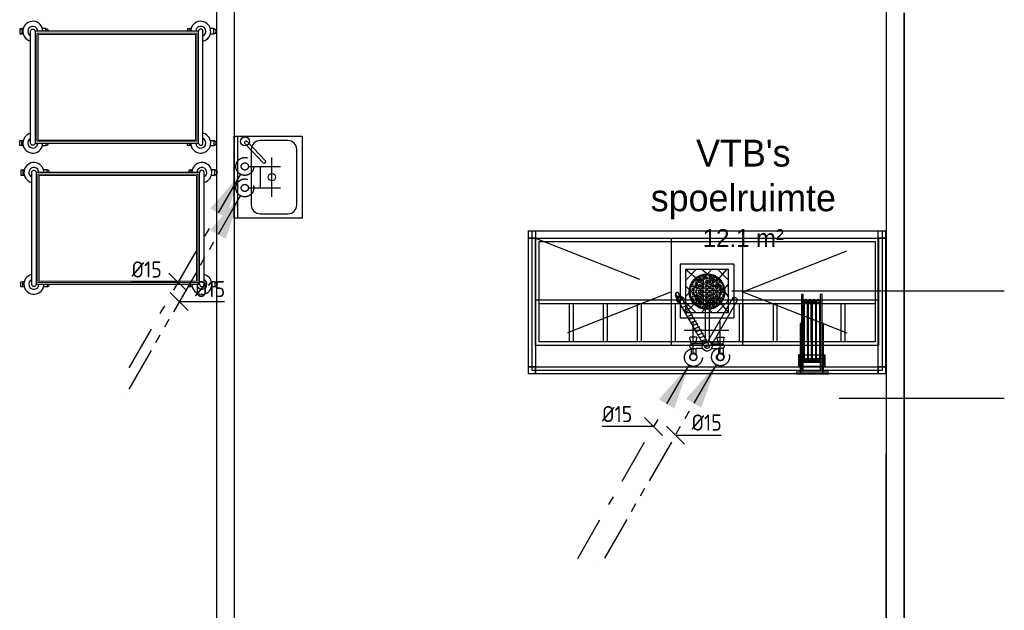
# Model space of a CAD drawing. Header units: millimetres. Extents: x -110 to 230337154, y -20 to 1103899040.
# Tile 33 of 58: x 115163676 to 115169188, y 551949980 to 551953283. Entities that reach past the tile are written whole.
import ezdxf

# ---------------------------------------------------------------- set-up
doc = ezdxf.new("R2010")
doc.units = ezdxf.units.MM
doc.header["$LTSCALE"] = 50
for name, pattern in [('2322109', [10, 5, -2, 1, -2]), ('2322109_a', [10, 5, -2, 1, -2]), ('2322110', [10, 5, -1, 1, -1, 1, -1]), ('2322110_a', [10, 5, -1, 1, -1, 1, -1]), ('CENTER', [50.800000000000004, 31.75, -6.35, 6.35, -6.35]), ('DASHED', [19.049999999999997, 12.7, -6.35]), ('DASHED2', [9.375, 6.25, -3.125])]:
    doc.linetypes.add(name, pattern=pattern)
doc.layers.get('0').update_dxf_attribs({"lineweight": 5})
for name, color, linetype in [('2D APPARATUUR', 7, 'Continuous'), ('2D APPARATUUR BOVENBOUW KOUD', 3, 'Continuous'), ('2D APPARATUUR ONDERBOUW', 40, 'DASHED'), ('ONDERLEGGER 2023-03-16 VLOERGOTEN', 124, 'Continuous'), ('ONDERLEGGER 2023-04-11 BOUWKUNDIG', 7, 'Continuous'), ('ONDERLEGGER BOUWKUNDIG', 7, 'Continuous'), ('ONDERLEGGER Text', 7, 'Continuous'), ('WL531---', 5, '2322109'), ('WL532---', 1, '2322110'), ('WM531---', 1, 'Continuous'), ('WM532---', 1, 'Continuous')]:
    doc.layers.add(name, color=color, linetype=linetype)
doc.layers.add('VIEWPORT', color=5, linetype='Continuous', plot=False)
doc.styles.add('DVD_VBC_Arial', font='arial.ttf')
doc.styles.add('HTC', font='GOTHIC.TTF', dxfattribs={"height": 150})
doc.styles.add('STABICAD-018', font='ISOCP.SHX', dxfattribs={"height": 90})

# ---------------------------------------------------------------- blocks, each defined once
blk = doc.blocks.new('Vloergoot spoeltafel')
at = {"layer": 'ONDERLEGGER 2023-03-16 VLOERGOTEN'}
h = blk.add_hatch(dxfattribs=at)
h.set_pattern_fill('NET', color=256, scale=20, angle=45, style=0)
h.set_pattern_definition([(45, (811.4955901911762, 49784.0739291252), (-44.90128060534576, 44.90128060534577), []), (135, (811.4955901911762, 49784.0739291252), (-44.90128060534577, -44.90128060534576), [])])
edge = h.paths.add_edge_path(flags=16)
edge.add_arc((12157.92815059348, 58099.9334396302), 76.02373345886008, 0, 360)
h.paths.add_polyline_path([(12033.54062487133, 58219.9334396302), (12274.41239850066, 58219.9334396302), (12274.41239850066, 57979.9334396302), (12033.54062487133, 57979.9334396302)])
for p, q in [((12003.54062487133, 57949.9334396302), (12003.54062487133, 58249.9334396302)), ((12003.54062487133, 58249.9334396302), (12304.41239850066, 58249.9334396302)), ((12033.54062487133, 57979.9334396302), (12033.54062487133, 58219.9334396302)), ((12033.54062487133, 58219.9334396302), (12274.41239850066, 58219.9334396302)), ((12274.41239850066, 58219.9334396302), (12274.41239850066, 57979.9334396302)), ((12304.41239850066, 58249.9334396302), (12304.41239850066, 57949.9334396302)), ((12003.54062487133, 57949.9334396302), (12304.41239850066, 57949.9334396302)), ((12274.41239850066, 57979.9334396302), (12033.54062487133, 57979.9334396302))]:
    blk.add_line(p, q, dxfattribs=at)
for centre, radius in [((12157.92815059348, 58099.9334396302), 76.02373345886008), ((12130.92815059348, 58153.9334396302), 9), ((12157.92815059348, 58153.9334396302), 9), ((12184.92815059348, 58153.9334396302), 9), ((12103.92815059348, 58126.9334396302), 9), ((12103.92815059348, 58099.9334396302), 9), ((12130.92815059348, 58126.9334396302), 9), ((12130.92815059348, 58099.9334396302), 9), ((12157.92815059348, 58126.9334396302), 9), ((12157.92815059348, 58099.9334396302), 9), ((12184.92815059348, 58126.9334396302), 9), ((12184.92815059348, 58099.9334396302), 9), ((12211.92815059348, 58126.9334396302), 9), ((12211.92815059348, 58099.9334396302), 9), ((12103.92815059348, 58072.9334396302), 9), ((12130.92815059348, 58072.9334396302), 9), ((12130.92815059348, 58045.9334396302), 9), ((12157.92815059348, 58072.9334396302), 9), ((12157.92815059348, 58045.9334396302), 9), ((12184.92815059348, 58072.9334396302), 9), ((12184.92815059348, 58045.9334396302), 9), ((12211.92815059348, 58072.9334396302), 9)]:
    blk.add_circle(centre, radius, dxfattribs=at)
blk = doc.blocks.new('*U151')
at = {"layer": '2D APPARATUUR', "linetype": 'Continuous', "ltscale": 100}
for p, q in [((-159.6816406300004, -251.17578125), (-11.95703125, 4.689453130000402)), ((-159.6816406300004, -251.17578125), (-11.95703125, 4.689453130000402)), ((17.03515625, -5.37890625), (-16.7998046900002, 6.37109375)), ((-135.25, -259.6611328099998), (12.4746093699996, -3.795898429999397)), ((-135.25, -259.6611328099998), (12.4746093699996, -3.795898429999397)), ((-12.5097656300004, -56.5498046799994), (-46.3447265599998, -44.7998046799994)), ((-2.662109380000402, -39.4931640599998), (-33.5292968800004, -28.7734375)), ((7.185546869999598, -22.4365234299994), (-26.6494140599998, -10.6875)), ((143.7207031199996, -270.3984375), (3.474609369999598, -27.4814453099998)), ((143.7207031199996, -270.3984375), (3.474609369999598, -27.4814453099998)), ((143.7216796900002, -270.3974609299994), (3.4765625, -27.48046875)), ((143.7216796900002, -270.3974609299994), (3.4765625, -27.48046875)), ((168.0253906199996, -256.3671875), (25.8125, -10.05078125)), ((168.0253906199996, -256.3671875), (25.8125, -10.05078125)), ((168.0263671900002, -256.3662109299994), (25.8134765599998, -10.0488281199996)), ((168.0263671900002, -256.3662109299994), (25.8134765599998, -10.0488281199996)), ((-42.0546875, -107.7236328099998), (-75.8896484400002, -95.9736328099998)), ((-32.2050781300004, -90.6650390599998), (-66.0400390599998, -78.9150390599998)), ((-22.3574218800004, -73.6083984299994), (-56.1923828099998, -61.8583984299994)), ((-81.44921875, -175.9589843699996), (-115.2841796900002, -164.2089843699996)), ((-71.5996093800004, -158.9003906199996), (-105.4345703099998, -147.1503906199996)), ((-61.75, -141.8369140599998), (-95.5849609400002, -130.0869140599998)), ((-51.8574218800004, -124.7949218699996), (-85.7792968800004, -113.015625)), ((-110.9921875, -227.1308593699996), (-144.8271484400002, -215.3808593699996)), ((-101.14453125, -210.0722656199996), (-134.9794921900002, -198.3222656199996)), ((-91.296875, -193.015625), (-125.1318359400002, -181.265625)), ((-179.1972656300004, -284.3798828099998), (-168.7050781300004, -266.20703125)), ((-179.1972656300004, -284.3798828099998), (-168.7050781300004, -266.20703125)), ((-130.6875, -261.2441406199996), (-164.5234375, -249.4941406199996)), ((-120.83984375, -244.1875), (-154.6748046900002, -232.4375)), ((-139.05078125, -266.2441406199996), (-135.2490234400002, -259.6591796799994)), ((-139.05078125, -266.2441406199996), (-135.2490234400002, -259.6591796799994)), ((-179.6582031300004, -295.1777343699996), (-168.4306640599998, -275.7314453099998)), ((-179.6582031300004, -295.1777343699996), (-168.4306640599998, -275.7314453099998)), ((-179.6582031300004, -295.1777343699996), (-165.8017578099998, -303.1777343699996)), ((-179.6582031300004, -295.1777343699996), (-165.8017578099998, -303.1777343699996)), ((-179.1972656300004, -284.3798828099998), (-174.8671875, -286.8798828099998)), ((-179.1972656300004, -284.3798828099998), (-174.8671875, -286.8798828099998)), ((-168.4306640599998, -275.7314453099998), (-154.57421875, -283.7314453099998)), ((-168.4306640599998, -275.7314453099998), (-154.57421875, -283.7314453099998)), ((-165.8017578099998, -303.1777343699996), (-154.57421875, -283.7314453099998)), ((-165.8017578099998, -303.1777343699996), (-154.57421875, -283.7314453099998)), ((-161.0107421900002, -294.8798828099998), (-156.6806640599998, -297.3798828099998)), ((-161.0107421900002, -294.8798828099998), (-156.6806640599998, -297.3798828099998)), ((-156.6806640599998, -297.3798828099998), (-146.1884765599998, -279.20703125)), ((-156.6806640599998, -297.3798828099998), (-146.1884765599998, -279.20703125))]:
    blk.add_line(p, q, dxfattribs=at)
at = {"layer": '2D APPARATUUR', "ltscale": 100}
for p, q in [((-89.20013999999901, 11.49499999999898), (-89.20013999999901, 44.54999999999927)), ((-89.20013999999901, 11.49499999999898), (-89.20013999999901, 44.54999999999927)), ((-63.79974799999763, 16.70000000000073), (-63.79974799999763, 44.54999999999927)), ((-63.79974799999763, 16.70000000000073), (-63.79974799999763, 44.54999999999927)), ((-24.61700999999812, 12.70100000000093), (-59.7998090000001, 12.70100000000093)), ((-24.61700999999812, 12.70100000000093), (-59.7998090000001, 12.70100000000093)), ((24.61700000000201, 12.70100000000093), (59.7998400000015, 12.70100000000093)), ((24.61700000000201, 12.70100000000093), (59.7998400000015, 12.70100000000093)), ((63.7997400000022, 16.70000000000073), (63.7997400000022, 44.54999999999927)), ((63.7997400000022, 16.70000000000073), (63.7997400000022, 44.54999999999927)), ((89.20014000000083, 11.49499999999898), (89.20014000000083, 44.54999999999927)), ((89.20014000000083, 11.49499999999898), (89.20014000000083, 44.54999999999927)), ((-89.20036999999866, -12.70000000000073), (-96.02455999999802, -47.61699999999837)), ((-89.20036999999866, -12.70000000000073), (-96.02455999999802, -47.61699999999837)), ((-58.93021099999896, -50), (-94.06158999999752, -50)), ((-58.93021099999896, -50), (-94.06158999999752, -50)), ((-24.61700999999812, -12.70000000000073), (-89.20013999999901, -12.70000000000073)), ((-24.61700999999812, -12.70000000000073), (-89.20013999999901, -12.70000000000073)), ((-63.79958799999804, -12.70000000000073), (-56.96732699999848, -47.61599999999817)), ((-63.79958799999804, -12.70000000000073), (-56.96732699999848, -47.61599999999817)), ((24.61700000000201, -12.70000000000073), (89.20014000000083, -12.70000000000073)), ((24.61700000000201, -12.70000000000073), (89.20014000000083, -12.70000000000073)), ((63.79964000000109, -12.70000000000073), (56.96734000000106, -47.61599999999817)), ((63.79964000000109, -12.70000000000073), (56.96734000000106, -47.61599999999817)), ((58.9302400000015, -50), (94.06154000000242, -50)), ((58.9302400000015, -50), (94.06154000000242, -50)), ((89.20014000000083, -12.70100000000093), (96.02433999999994, -47.61699999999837)), ((89.20014000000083, -12.70100000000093), (96.02433999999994, -47.61699999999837))]:
    blk.add_line(p, q, dxfattribs=at)
at = {"layer": '2D APPARATUUR', "linetype": 'CENTER', "ltscale": 100}
blk.add_line((-158.7099609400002, -254.8935546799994), (-141.3896484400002, -264.8935546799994), dxfattribs=at)
blk.add_line((-158.7099609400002, -254.8935546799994), (-141.3896484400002, -264.8935546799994), dxfattribs=at)
at = {"layer": '2D APPARATUUR', "ltscale": 100}
for centre in [(-76.49993999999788, 60), (-76.49993999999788, 60), (76.49994000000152, 60), (76.49994000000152, 60)]:
    blk.add_circle(centre, 20, dxfattribs=at)
for centre, radius, start, end in [((-83.79974999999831, 0), 12.70003, 115.1652000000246, 269.9998999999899), ((-83.79974999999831, 0), 12.70003, 115.1652000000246, 269.9998999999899), ((-59.7998090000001, 16.70000000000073), 4, 180.0001000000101, 269.9998999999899), ((-59.7998090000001, 16.70000000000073), 4, 180.0001000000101, 269.9998999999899), ((0, 0), 27.70006, 270.2889999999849, 212.7110585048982), ((0, 0), 27.70006, 270.2889999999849, 212.7110585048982), ((0, 0), 12.69991, 62.99979999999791, 158.5601758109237), ((0, 0), 12.69991, 62.99979999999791, 158.5601758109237), ((0, 0), 12.70004, 343.1382377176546, 62.99979999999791), ((0, 0), 12.70004, 343.1382377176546, 62.99979999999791), ((59.7998400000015, 16.70000000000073), 4, 269.9998999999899, 0), ((59.7998400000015, 16.70000000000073), 4, 269.9998999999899, 0), ((83.7997400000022, 0), 12.7002, 269.9998999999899, 64.83490000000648), ((83.7997400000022, 0), 12.7002, 269.9998999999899, 64.83490000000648), ((-94.06158999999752, -48), 1.999982, 168.9438000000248, 269.9998999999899), ((-94.06158999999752, -48), 1.999982, 168.9438000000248, 269.9998999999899), ((-58.93021099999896, -48), 2, 269.9998999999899, 11.07059999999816), ((-58.93021099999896, -48), 2, 269.9998999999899, 11.07059999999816), ((0, 0), 27.70006, 267.2920797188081, 270), ((0, 0), 27.70006, 267.2920797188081, 270), ((58.9302400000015, -48), 2, 168.9295999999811, 269.9998999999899), ((58.9302400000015, -48), 2, 168.9295999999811, 269.9998999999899), ((94.06154000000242, -48), 2, 269.9998999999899, 11.05629999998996), ((94.06154000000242, -48), 2, 269.9998999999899, 11.05629999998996)]:
    blk.add_arc(centre, radius, start, end, dxfattribs=at)
at = {"layer": '2D APPARATUUR', "linetype": 'Continuous', "ltscale": 100}
for centre, radius, start, end in [((0, 0), 12.70020008, 59.99998473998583, 158.559051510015), ((0, 0), 12.70020008, 59.99998473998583, 158.559051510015), ((0, 0), 12.70020962, 343.1402282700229, 59.99999999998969), ((0, 0), 12.70020962, 343.1402282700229, 59.99999999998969), ((0, 0), 12.70020008, 329.9999999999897, 331.822082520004), ((0, 0), 12.70020008, 329.9999999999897, 331.822082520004), ((-150.0488281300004, -259.8935546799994), 19.69412994, 100.1553344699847, 19.84390259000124), ((-150.0488281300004, -259.8935546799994), 19.69412994, 100.1553344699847, 19.84390259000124), ((-150.0488281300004, -259.8935546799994), 12.69982052, 137.2912292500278, 329.9999999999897), ((-150.0488281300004, -259.8935546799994), 12.69982052, 137.2912292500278, 329.9999999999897), ((152.6826171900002, -257.85546875), 15.41572952, 234.4592742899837, 5.540771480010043), ((152.6826171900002, -257.85546875), 15.41572952, 234.4592742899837, 5.540771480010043), ((152.68359375, -257.8535156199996), 15.41572952, 234.4592742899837, 5.540771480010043), ((152.68359375, -257.8535156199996), 15.41572952, 234.4592742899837, 5.540771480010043)]:
    blk.add_arc(centre, radius, start, end, dxfattribs=at)
blk = doc.blocks.new('A$Cc6e0fbac')
at = {"layer": '2D APPARATUUR', "linetype": 'Continuous', "true_color": 0x636466}
h = blk.add_hatch(dxfattribs=at)
h.set_pattern_fill('HEX', color=251, scale=2, angle=-90.00000000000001)
h.set_pattern_definition([(270, (-48397.89981003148, 73062.6355534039), (10.9985226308, -2.020395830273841e-15), [6.35, -12.7]), (29.99999999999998, (-48397.89981003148, 73062.6355534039), (-5.499261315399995, 9.525000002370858), [6.349999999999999, -12.7]), (329.9999999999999, (-48397.89981003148, 73056.2855534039), (5.499261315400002, 9.525000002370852), [6.349999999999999, -12.7])])
h.paths.add_polyline_path([(943.0653886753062, 1663.789287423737, -1), (753.0653886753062, 1663.789287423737, -1)])
at = {"layer": '2D APPARATUUR', "color": 251, "linetype": 'DASHED2', "ltscale": 2, "true_color": 0x636466}
for p, q in [((848.0653886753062, 1863.789287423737), (548.0653886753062, 2623.789287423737)), ((848.0653886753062, 1863.789287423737), (1148.065388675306, 2623.789287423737)), ((1148.065388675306, 1863.789287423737), (548.0653886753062, 1863.789287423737)), ((1148.065388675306, 1463.789287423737), (548.0653886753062, 1463.789287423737)), ((548.0653886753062, 703.7892874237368), (848.0653886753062, 1463.789287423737)), ((848.0653886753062, 1463.789287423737), (1148.065388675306, 703.7892874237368))]:
    blk.add_line(p, q, dxfattribs=at)
at = {"layer": '2D APPARATUUR', "linetype": 'Continuous'}
for points in [[(508.0653886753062, 663.7892874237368), (508.0653886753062, 2663.789287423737), (1308.065388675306, 2663.789287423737), (1308.065388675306, 663.7892874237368)], [(508.0653886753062, 683.7892874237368), (508.0653886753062, 2643.789287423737), (1288.065388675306, 2643.789287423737), (1288.065388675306, 683.7892874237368)], [(548.0653886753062, 703.7892874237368), (548.0653886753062, 2623.789287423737), (1148.065388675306, 2623.789287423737), (1148.065388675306, 703.7892874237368)], [(568.0653886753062, 723.7892874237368), (568.0653886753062, 2603.789287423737), (1128.065388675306, 2603.789287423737), (1128.065388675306, 723.7892874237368)]]:
    blk.add_lwpolyline(points, close=True, dxfattribs=at)
at = {"layer": '2D APPARATUUR'}
for points, elevation in [([(1202.278583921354, 2325.257797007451), (1202.278583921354, 2320.257797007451), (1263.901383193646, 2320.257797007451), (1263.901383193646, 2325.257797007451)], -4.95015176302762), ([(1202.278583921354, 2320.257797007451), (1202.278583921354, 2179.867109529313), (1221.690455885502, 2179.867109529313), (1221.690455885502, 2320.257797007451)], -4.95015176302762), ([(1243.313255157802, 2321.90647015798), (1243.313255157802, 2180.034680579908), (1263.901383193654, 2180.034680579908), (1263.901383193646, 2321.90647015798)], -4.95015176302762), ([(1298.042837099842, 2344.326373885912), (1298.042837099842, 2163.326373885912), (1308.042837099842, 2163.326373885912), (1308.042837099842, 2344.326373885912)], -8.660250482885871), ([(864.0091515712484, 2307.265333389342), (864.0091515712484, 2297.265333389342), (1284.009151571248, 2297.265333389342), (1284.009151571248, 2307.265333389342)], 1.350239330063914), ([(1025.61494203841, 2314.488093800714), (1025.61494203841, 2309.488093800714), (1298.042837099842, 2309.488093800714), (1298.042837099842, 2314.488093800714)], -8.037182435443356), ([(864.0091515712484, 2202.265333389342), (864.0091515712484, 2192.265333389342), (1284.009151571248, 2192.265333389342), (1284.009151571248, 2202.265333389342)], 1.350239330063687), ([(1025.61494203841, 2190.36573208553), (1025.61494203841, 2185.36573208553), (1298.042837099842, 2185.36573208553), (1298.042837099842, 2190.36573208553)], -7.560198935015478), ([(1201.690455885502, 2179.867109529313), (1201.690455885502, 2175.034680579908), (1262.978887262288, 2175.034680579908), (1262.978887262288, 2179.867109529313)], -4.950151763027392)]:
    blk.add_lwpolyline(points, close=True, dxfattribs=dict(at, elevation=elevation))
for points in [[(899.1872301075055, 2294.144386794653), (899.1872301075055, 2274.989172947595), (1232.701540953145, 2274.989172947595), (1232.701540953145, 2294.144386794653)], [(900.197761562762, 2271.769347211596), (900.197761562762, 2252.545052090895), (1233.252701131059, 2252.545052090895), (1233.252701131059, 2271.769347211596)], [(900.197761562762, 2248.70021599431), (900.197761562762, 2229.475920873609), (1233.252701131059, 2229.475920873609), (1233.252701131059, 2248.70021599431)], [(900.197761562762, 2226.912696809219), (900.197761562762, 2207.704400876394), (1232.69833921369, 2207.704400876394), (1232.69833921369, 2226.912696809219)]]:
    blk.add_lwpolyline(points, close=True, dxfattribs=at)
for centre in [(900.197761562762, 2284.585505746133), (900.197761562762, 2262.157199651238), (1233.252701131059, 2284.585505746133), (1233.252701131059, 2262.157199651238), (900.197761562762, 2239.088068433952), (900.197761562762, 2217.300549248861), (1233.252701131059, 2239.088068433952), (1233.252701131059, 2217.300549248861)]:
    blk.add_circle(centre, 9.612147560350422, dxfattribs=at)
at = {"layer": '2D APPARATUUR', "linetype": 'Continuous'}
for radius in [100, 95]:
    blk.add_circle((848.0653886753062, 1663.789287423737), radius, dxfattribs=at)
at = {"layer": '2D APPARATUUR BOVENBOUW KOUD', "linetype": 'Continuous'}
for points in [[(894.0004375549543, 703.7892874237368), (894.0004375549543, 2623.789287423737), (1148.065388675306, 2623.789287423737), (1148.065388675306, 703.7892874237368)], [(914.0004375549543, 723.7892874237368), (914.0004375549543, 2603.789287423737), (1128.065388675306, 2603.789287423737), (1128.065388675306, 723.7892874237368)], [(914.0004375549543, 2415.120824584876), (914.0004375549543, 2435.120824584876), (1128.065388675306, 2435.120824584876), (1128.065388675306, 2415.120824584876)], [(914.0004375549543, 2224.972876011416), (914.0004375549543, 2244.972876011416), (1128.065388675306, 2244.972876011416), (1128.065388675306, 2224.972876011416)], [(914.0004375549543, 2034.824927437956), (914.0004375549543, 2054.824927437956), (1128.065388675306, 2054.824927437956), (1128.065388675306, 2034.824927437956)], [(914.0004375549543, 1844.676978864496), (914.0004375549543, 1864.676978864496), (1128.065388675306, 1864.676978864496), (1128.065388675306, 1844.676978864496)], [(914.0004375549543, 1654.529030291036), (914.0004375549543, 1674.529030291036), (1128.065388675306, 1674.529030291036), (1128.065388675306, 1654.529030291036)], [(914.0004375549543, 1464.381081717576), (914.0004375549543, 1484.381081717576), (1128.065388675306, 1484.381081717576), (1128.065388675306, 1464.381081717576)], [(914.0004375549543, 1274.233133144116), (914.0004375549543, 1294.233133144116), (1128.065388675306, 1294.233133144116), (1128.065388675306, 1274.233133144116)], [(914.0004375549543, 1084.085184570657), (914.0004375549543, 1104.085184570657), (1128.065388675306, 1104.085184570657), (1128.065388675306, 1084.085184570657)], [(914.0004375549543, 893.9372359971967), (914.0004375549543, 913.9372359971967), (1128.065388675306, 913.9372359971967), (1128.065388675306, 893.9372359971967)]]:
    blk.add_lwpolyline(points, close=True, dxfattribs=at)
at = {"layer": '2D APPARATUUR ONDERBOUW', "linetype": 'Continuous'}
for points in [[(508.0653886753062, 2621.643261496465), (508.0653886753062, 2661.643261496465), (548.0653886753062, 2661.643261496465), (548.0653886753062, 2621.643261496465)], [(548.0653886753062, 2621.643261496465), (548.0653886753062, 2661.643261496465), (1268.099650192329, 2661.643261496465), (1268.099650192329, 2621.643261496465)], [(1268.099650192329, 2621.643261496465), (1268.099650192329, 2661.643261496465), (1308.099650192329, 2661.643261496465), (1308.099650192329, 2621.643261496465)], [(1268.065388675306, 703.7892874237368), (1268.099650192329, 2621.643261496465), (1308.099650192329, 2621.643261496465), (1308.065388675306, 703.7892874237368)], [(508.0653886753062, 663.7892874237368), (508.0653886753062, 703.7892874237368), (548.0653886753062, 703.7892874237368), (548.0653886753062, 663.7892874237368)], [(548.0653886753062, 663.7892874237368), (548.0653886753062, 703.7892874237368), (1268.099650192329, 703.7892874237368), (1268.099650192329, 663.7892874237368)], [(1268.099650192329, 663.7892874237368), (1268.099650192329, 703.7892874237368), (1308.099650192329, 703.7892874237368), (1308.099650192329, 663.7892874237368)]]:
    blk.add_lwpolyline(points, close=True, dxfattribs=at)
at = {"layer": 'VIEWPORT', "ltscale": 0.1, "transparency": 33554457}
for p, q in [((844.934371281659, 3327.578574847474), (844.934371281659, 1802.307034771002)), ((1444.934371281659, 3327.578574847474), (1444.934371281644, 2402.307034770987))]:
    blk.add_line(p, q, dxfattribs=at)
at = {"xscale": -1, "rotation": 270}
blk.add_blockref('*U151', (1152.883929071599, 1663.795645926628), dxfattribs=at)
at = {"layer": 'ONDERLEGGER 2023-03-16 VLOERGOTEN', "linetype": 'Continuous', "xscale": -1, "rotation": 180}
blk.add_blockref('Vloergoot spoeltafel', (-11309.86276191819, 59763.72272705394), dxfattribs=at)
blk = doc.blocks.new('LMASW T')
at = {"layer": '2D APPARATUUR'}
blk.add_line((3.637978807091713e-12, -20), (460.0000000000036, -20), dxfattribs=at)
blk.add_lwpolyline([(0, -379.9999999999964), (0, 0), (460.0000000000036, 0), (460, -380)], close=True, dxfattribs=at)
for points in [[(25.00000000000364, -144.9999999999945), (24.99999999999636, -299.9999999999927, 0.4142135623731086), (74.99999999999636, -349.9999999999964), (385, -349.9999999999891, 0.414213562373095), (435, -299.9999999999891), (435, -144.9999999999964, 0.4142135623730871), (385.0000000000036, -94.99999999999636), (75.00000000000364, -94.99999999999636, 0.4142135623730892)], [(417.9840962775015, -59.65640469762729), (417.9840962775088, -59.65640469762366), (310.3746371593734, -161.2827564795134), (310.3746371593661, -161.282756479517, 0.9999999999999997), (322.0469455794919, -173.6422555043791), (322.0469455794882, -173.6422555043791), (429.6564046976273, -72.01590372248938, 1)]]:
    blk.add_lwpolyline(points, format="xyb", close=True, dxfattribs=at)
for centre, radius in [((430, -59.99999999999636), 25.02167868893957), ((230.0000000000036, -209.9999999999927), 20)]:
    blk.add_circle(centre, radius, dxfattribs=at)
blk = doc.blocks.new('HANDENWASBAK LMASW')
blk.add_blockref('LMASW T', (0, 3.728928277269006e-11))
blk = doc.blocks.new('*U257')
at = {"color": 0, "linetype": '2322109'}
blk.add_circle((0, 0), 20, dxfattribs=at)
at = {"color": 2, "style": 'DVD_VBC_Arial'}
for tag in ['SECTIONCODE', 'CODE', 'CODE2', 'INDICATIONTEXT', 'POSITIONCODE', 'LABEL']:
    blk.add_attdef(tag, (0, 0), '', height=1.2, dxfattribs=at)
at = {"color": 1, "style": 'DVD_VBC_Arial'}
blk.add_attdef('PRODUCTCODE', (0, 0), '', height=1.8, dxfattribs=at)
blk = doc.blocks.new('*U258')
at = {"color": 0, "linetype": '2322110'}
blk.add_circle((0, 0), 20, dxfattribs=at)
at = {"color": 2, "style": 'DVD_VBC_Arial'}
for tag in ['SECTIONCODE', 'CODE', 'CODE2', 'INDICATIONTEXT', 'POSITIONCODE', 'LABEL']:
    blk.add_attdef(tag, (0, 0), '', height=1.2, dxfattribs=at)
at = {"color": 1, "style": 'DVD_VBC_Arial'}
blk.add_attdef('PRODUCTCODE', (0, 0), '', height=1.8, dxfattribs=at)
blk = doc.blocks.new('TAP_MIXER_BATH_120_COLD')
at = {"color": 0, "linetype": 'Continuous'}
for p, q in [((0, 0), (0, 179.9999999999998)), ((120, 0), (120, 179.9999999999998)), ((-50, 129.9999999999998), (170, 129.9999999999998)), ((-5.684341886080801e-14, 64.99999999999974), (120, 64.99999999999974))]:
    blk.add_line(p, q, dxfattribs=at)
blk = doc.blocks.new('*U351')
at = {"linetype": '2322109'}
blk.add_hatch(color=2, dxfattribs=at).paths.add_polyline_path([(-25, -43.30127012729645), (-106.6987298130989, -284.8076211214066), (-193.3012701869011, -234.8076211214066)], flags=0)
at = {"color": 0, "linetype": '2322109'}
blk.add_line((0, 0), (0, 0, 1), dxfattribs=at)
at = {"color": 2, "linetype": '2322109_a'}
blk.add_line((-25, -43.30127012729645, 1), (-675, -1169.134295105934, 1), dxfattribs=at)
at = {"color": 2, "linetype": '2322109'}
blk.add_circle((0, 0, 1), 50, dxfattribs=at)
at = {"color": 2}
for tag, p, style in [('SECTIONCODE', (150, 150), 'DVD_VBC_Arial'), ('POSITIONCODE', (150, 150), 'DVD_VBC_Arial'), ('CODE', (0, 100), 'STABICAD-018'), ('FLOORCODE', (0, 0, -50), 'STABICAD-018')]:
    blk.add_attdef(tag, p, '', height=1.2, dxfattribs=dict(at, style=style))
blk = doc.blocks.new('*U353')
at = {"color": 0, "linetype": 'Continuous'}
for p, q in [((-43.12544050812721, 0), (-258.8533625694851, 0)), ((-50, 50), (49.99999999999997, -50)), ((0, 0), (-43.12544050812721, 5.281343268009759e-15))]:
    blk.add_line(p, q, dxfattribs=at)
at = {"color": 0, "linetype": 'Continuous', "style": 'STABICAD-018'}
blk.add_text('%%c15', height=90, dxfattribs=at).set_placement((-258.8533625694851, 25))
at = {"color": 2, "style": 'DVD_VBC_Arial'}
blk.add_attdef('CODE', (0, 0), '', height=1.2, dxfattribs=at)
blk = doc.blocks.new('*U352')
at = {"linetype": '2322110'}
blk.add_hatch(color=2, dxfattribs=at).paths.add_polyline_path([(-25, -43.30127012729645), (-106.6987298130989, -284.8076211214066), (-193.3012701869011, -234.8076211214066)], flags=0)
at = {"color": 0, "linetype": '2322110'}
blk.add_line((0, 0), (0, 0, 1), dxfattribs=at)
at = {"color": 2, "linetype": '2322110_a'}
blk.add_line((-25, -43.30127012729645, 1), (-675, -1169.134295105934, 1), dxfattribs=at)
at = {"color": 2, "linetype": '2322110'}
blk.add_circle((0, 0, 1), 50, dxfattribs=at)
at = {"color": 2}
for tag, p, style in [('SECTIONCODE', (150, 150), 'DVD_VBC_Arial'), ('POSITIONCODE', (150, 150), 'DVD_VBC_Arial'), ('CODE', (0, 100), 'STABICAD-018'), ('FLOORCODE', (0, 0, -50), 'STABICAD-018')]:
    blk.add_attdef(tag, p, '', height=1.2, dxfattribs=dict(at, style=style))
blk = doc.blocks.new('*U613')
at = {"color": 0, "linetype": 'Continuous'}
for p, q in [((50, -50), (-49.99999999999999, 49.99999999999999)), ((0, 0), (37.93105554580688, 0)), ((37.93105554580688, 0), (253.6589776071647, 0))]:
    blk.add_line(p, q, dxfattribs=at)
at = {"color": 0, "linetype": 'Continuous', "style": 'STABICAD-018'}
blk.add_text('%%c15', height=90, dxfattribs=at).set_placement((87.93105554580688, 25))
at = {"color": 2, "style": 'DVD_VBC_Arial'}
blk.add_attdef('CODE', (0, 0), '', height=1.2, dxfattribs=at)
blk = doc.blocks.new('*U619')
at = {"color": 0, "linetype": '2322109'}
blk.add_circle((0, 0), 20, dxfattribs=at)
at = {"color": 2, "style": 'DVD_VBC_Arial'}
for tag in ['SECTIONCODE', 'CODE', 'CODE2', 'INDICATIONTEXT', 'POSITIONCODE', 'LABEL']:
    blk.add_attdef(tag, (0, 0), '', height=1.2, dxfattribs=at)
at = {"color": 1, "style": 'DVD_VBC_Arial'}
blk.add_attdef('PRODUCTCODE', (0, 0), '', height=1.8, dxfattribs=at)
blk = doc.blocks.new('*U620')
at = {"color": 0, "linetype": '2322110'}
blk.add_circle((0, 0), 20, dxfattribs=at)
at = {"color": 2, "style": 'DVD_VBC_Arial'}
for tag in ['SECTIONCODE', 'CODE', 'CODE2', 'INDICATIONTEXT', 'POSITIONCODE', 'LABEL']:
    blk.add_attdef(tag, (0, 0), '', height=1.2, dxfattribs=at)
at = {"color": 1, "style": 'DVD_VBC_Arial'}
blk.add_attdef('PRODUCTCODE', (0, 0), '', height=1.8, dxfattribs=at)
blk = doc.blocks.new('TAP_MIXER_WASHBASIN_150_COLD')
at = {"color": 0, "linetype": 'Continuous'}
for p, q in [((0, 0), (0, 179.9999999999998)), ((150, 0), (150, 179.9999999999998)), ((-50, 129.9999999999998), (200, 129.9999999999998)), ((-5.684341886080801e-14, 64.99999999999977), (150, 64.9999999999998))]:
    blk.add_line(p, q, dxfattribs=at)
blk = doc.blocks.new('*U621')
at = {"linetype": '2322109'}
blk.add_hatch(color=2, dxfattribs=at).paths.add_polyline_path([(-25, -43.30127012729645), (-106.6987298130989, -284.8076211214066), (-193.3012701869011, -234.8076211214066)], flags=0)
at = {"color": 0, "linetype": '2322109'}
blk.add_line((0, 0), (0, 0, 1), dxfattribs=at)
at = {"color": 2, "linetype": '2322109_a'}
blk.add_line((-25, -43.30127012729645, 1), (-675, -1169.134295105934, 1), dxfattribs=at)
at = {"color": 2, "linetype": '2322109'}
blk.add_circle((0, 0, 1), 50, dxfattribs=at)
at = {"color": 2}
for tag, p, style in [('SECTIONCODE', (150, 150), 'DVD_VBC_Arial'), ('POSITIONCODE', (150, 150), 'DVD_VBC_Arial'), ('CODE', (0, 100), 'STABICAD-018'), ('FLOORCODE', (0, 0, -50), 'STABICAD-018')]:
    blk.add_attdef(tag, p, '', height=1.2, dxfattribs=dict(at, style=style))
blk = doc.blocks.new('*U622')
at = {"linetype": '2322110'}
blk.add_hatch(color=2, dxfattribs=at).paths.add_polyline_path([(-25, -43.30127012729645), (-106.6987298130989, -284.8076211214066), (-193.3012701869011, -234.8076211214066)], flags=0)
at = {"color": 0, "linetype": '2322110'}
blk.add_line((0, 0), (0, 0, 1), dxfattribs=at)
at = {"color": 2, "linetype": '2322110_a'}
blk.add_line((-25, -43.30127012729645, 1), (-675, -1169.134295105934, 1), dxfattribs=at)
at = {"color": 2, "linetype": '2322110'}
blk.add_circle((0, 0, 1), 50, dxfattribs=at)
at = {"color": 2}
for tag, p, style in [('SECTIONCODE', (150, 150), 'DVD_VBC_Arial'), ('POSITIONCODE', (150, 150), 'DVD_VBC_Arial'), ('CODE', (0, 100), 'STABICAD-018'), ('FLOORCODE', (0, 0, -50), 'STABICAD-018')]:
    blk.add_attdef(tag, p, '', height=1.2, dxfattribs=dict(at, style=style))
blk = doc.blocks.new('*U623')
at = {"color": 0, "linetype": 'Continuous'}
for p, q in [((50, -50), (-49.99999999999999, 49.99999999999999)), ((0, 0), (40.07303349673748, 0)), ((40.07303349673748, 0), (255.8009555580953, 0))]:
    blk.add_line(p, q, dxfattribs=at)
at = {"color": 0, "linetype": 'Continuous', "style": 'STABICAD-018'}
blk.add_text('%%c15', height=90, dxfattribs=at).set_placement((90.07303349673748, 25))
at = {"color": 2, "style": 'DVD_VBC_Arial'}
blk.add_attdef('CODE', (0, 0), '', height=1.2, dxfattribs=at)
blk = doc.blocks.new('*U624')
at = {"color": 0, "linetype": 'Continuous'}
for p, q in [((-72.92809657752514, 0), (-288.656018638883, 0)), ((0, 0), (-72.92809657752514, 8.93111600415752e-15)), ((-50, 50), (49.99999999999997, -50))]:
    blk.add_line(p, q, dxfattribs=at)
at = {"color": 0, "linetype": 'Continuous', "style": 'STABICAD-018'}
blk.add_text('%%c15', height=90, dxfattribs=at).set_placement((-288.656018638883, 25))
at = {"color": 2, "style": 'DVD_VBC_Arial'}
blk.add_attdef('CODE', (0, 0), '', height=1.2, dxfattribs=at)

msp = doc.modelspace()

# ---------------------------------------------------------------- linework, layer by layer
at = {"layer": '2D APPARATUUR', "color": 251, "true_color": 0x636466}
for points in [[(115163805.6170617, 551953218.3002307, 2.075577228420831), (115163737.1170617, 551953163.7131443)], [(115163777.6170617, 551953218.3002307, 1.794529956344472), (115163737.1170617, 551953193.2452911)], [(115164702.1170617, 551953163.7131443, 2.075577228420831), (115164633.6170617, 551953218.3002307)], [(115164702.1170617, 551953193.2452911, 1.794529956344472), (115164661.6170617, 551953218.3002307)], [(115163762.1170617, 551952593.3002307, -0.9999999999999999), (115163737.1170617, 551952593.3002307), (115163737.1170617, 551953218.3002307, -0.9999999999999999), (115163762.1170617, 551953218.3002307)], [(115163836.5453735, 551953218.3002307, 0.414213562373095), (115163823.1170617, 551953231.7285426)], [(115164677.1170617, 551952593.3002307, 0.9999999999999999), (115164702.1170617, 551952593.3002307), (115164702.1170617, 551953218.3002307, 0.9999999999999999), (115164677.1170617, 551953218.3002307)], [(115164763.1170617, 551953204.8719189, 0.9999999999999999), (115164763.1170617, 551953231.7285426)], [(115163737.1170617, 551952647.8873172, 2.075577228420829), (115163805.6170617, 551952593.3002307)], [(115164633.6170617, 551952593.3002307, 2.075577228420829), (115164702.1170617, 551952647.8873172)], [(115163737.1170617, 551952618.3551704, 1.794529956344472), (115163777.6170617, 551952593.3002307)], [(115163823.1170617, 551952579.8719189, 0.414213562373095), (115163836.5453735, 551952593.3002307)], [(115164661.6170617, 551952593.3002307, 1.794529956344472), (115164702.1170617, 551952618.3551704)], [(115164763.1170617, 551952579.8719189, 0.9999999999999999), (115164763.1170617, 551952606.7285426)], [(115163811.603333, 551952428.5357852, 2.075577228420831), (115163743.103333, 551952373.9486988)], [(115164708.103333, 551952373.9486988, 2.075577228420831), (115164639.603333, 551952428.5357852)], [(115163783.603333, 551952428.5357852, 1.794529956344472), (115163743.103333, 551952403.4808456)], [(115163768.103333, 551951803.5357852, -0.9999999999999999), (115163743.103333, 551951803.5357852), (115163743.103333, 551952428.5357852, -0.9999999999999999), (115163768.103333, 551952428.5357852)], [(115163842.5316449, 551952428.5357852, 0.414213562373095), (115163829.103333, 551952441.964097)], [(115164708.103333, 551952403.4808456, 1.794529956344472), (115164667.603333, 551952428.5357852)], [(115164683.103333, 551951803.5357852, 0.9999999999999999), (115164708.103333, 551951803.5357852), (115164708.103333, 551952428.5357852, 0.9999999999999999), (115164683.103333, 551952428.5357852)], [(115164769.103333, 551952415.1074733, 0.9999999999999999), (115164769.103333, 551952441.964097)], [(115163743.103333, 551951858.1228715, 2.075577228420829), (115163811.603333, 551951803.5357852)], [(115163743.103333, 551951828.5907248, 1.794529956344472), (115163783.603333, 551951803.5357852)], [(115164639.603333, 551951803.5357852, 2.075577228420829), (115164708.103333, 551951858.1228715)], [(115164667.603333, 551951803.5357852, 1.794529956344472), (115164708.103333, 551951828.5907248)], [(115164769.103333, 551951790.1074733, 0.9999999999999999), (115164769.103333, 551951816.964097)], [(115163829.103333, 551951790.1074733, 0.414213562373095), (115163842.5316449, 551951803.5357852)]]:
    msp.add_lwpolyline(points, format="xyb", dxfattribs=at)
for points in [[(115163687.8107296, 551953232.2248002), (115163675.9988366, 551953232.2248002), (115163675.9988366, 551953204.3756613), (115163687.8107296, 551953204.3756613)], [(115163695.6633778, 551953233.3002307), (115163687.8107296, 551953233.3002307), (115163687.8107296, 551953203.3002307), (115163695.6633778, 551953203.3002307)], [(115163823.1170617, 551953218.3002307), (115163823.1170617, 551953233.3002307), (115163803.5707455, 551953233.3002307)], [(115164627.8107296, 551953232.2248002), (115164615.9988366, 551953232.2248002), (115164615.9988366, 551953218.3002307)], [(115164635.6633778, 551953233.3002307), (115164627.8107296, 551953233.3002307), (115164627.8107296, 551953218.3002307)], [(115164743.5707455, 551953203.3002307), (115164763.1170617, 551953203.3002307), (115164763.1170617, 551953233.3002307), (115164743.5707455, 551953233.3002307)], [(115163687.8107296, 551952579.3756613), (115163675.9988366, 551952579.3756613), (115163675.9988366, 551952607.2248002), (115163687.8107296, 551952607.2248002)], [(115163695.6633778, 551952578.3002307), (115163687.8107296, 551952578.3002307), (115163687.8107296, 551952608.3002307), (115163695.6633778, 551952608.3002307)], [(115163823.1170617, 551952593.3002307), (115163823.1170617, 551952578.3002307), (115163803.5707455, 551952578.3002307)], [(115164627.8107296, 551952579.3756613), (115164615.9988366, 551952579.3756613), (115164615.9988366, 551952593.3002307)], [(115164635.6633778, 551952578.3002307), (115164627.8107296, 551952578.3002307), (115164627.8107296, 551952593.3002307)], [(115164743.5707455, 551952608.3002307), (115164763.1170617, 551952608.3002307), (115164763.1170617, 551952578.3002307), (115164743.5707455, 551952578.3002307)], [(115163693.797001, 551952442.4603547), (115163681.985108, 551952442.4603547), (115163681.985108, 551952414.6112156), (115163693.797001, 551952414.6112156)], [(115163701.6496492, 551952443.5357852), (115163693.797001, 551952443.5357852), (115163693.797001, 551952413.5357852), (115163701.6496492, 551952413.5357852)], [(115163829.103333, 551952428.5357852), (115163829.103333, 551952443.5357852), (115163809.5570169, 551952443.5357852)], [(115164633.797001, 551952442.4603547), (115164621.985108, 551952442.4603547), (115164621.985108, 551952428.5357852)], [(115164641.6496492, 551952443.5357852), (115164633.797001, 551952443.5357852), (115164633.797001, 551952428.5357852)], [(115164749.5570169, 551952413.5357852), (115164769.103333, 551952413.5357852), (115164769.103333, 551952443.5357852), (115164749.5570169, 551952443.5357852)], [(115163693.797001, 551951789.6112156), (115163681.985108, 551951789.6112156), (115163681.985108, 551951817.4603547), (115163693.797001, 551951817.4603547)], [(115163701.6496492, 551951788.5357852), (115163693.797001, 551951788.5357852), (115163693.797001, 551951818.5357852), (115163701.6496492, 551951818.5357852)], [(115164749.5570169, 551951818.5357852), (115164769.103333, 551951818.5357852), (115164769.103333, 551951788.5357852), (115164749.5570169, 551951788.5357852)], [(115163829.103333, 551951803.5357852), (115163829.103333, 551951788.5357852), (115163809.5570169, 551951788.5357852)], [(115164633.797001, 551951789.6112156), (115164621.985108, 551951789.6112156), (115164621.985108, 551951803.5357852)], [(115164641.6496492, 551951788.5357852), (115164633.797001, 551951788.5357852), (115164633.797001, 551951803.5357852)]]:
    msp.add_lwpolyline(points, dxfattribs=at)
for points in [[(115164677.1170617, 551952593.3002307), (115164677.1170617, 551953218.3002307), (115163762.1170617, 551953218.3002307), (115163762.1170617, 551952593.3002307)], [(115164683.103333, 551951803.5357852), (115164683.103333, 551952428.5357852), (115163768.103333, 551952428.5357852), (115163768.103333, 551951803.5357852)]]:
    msp.add_lwpolyline(points, close=True, dxfattribs=at)
at = {"layer": '2D APPARATUUR', "color": 251, "lineweight": 5, "true_color": 0x636466}
for points in [[(115164667.1170617, 551952603.3002307), (115164667.1170617, 551953208.3002307), (115163772.1170617, 551953208.3002307), (115163772.1170617, 551952603.3002307)], [(115164660.1170617, 551952610.3002307), (115164660.1170617, 551953201.3002307), (115163779.1170617, 551953201.3002307), (115163779.1170617, 551952610.3002307)], [(115164673.103333, 551951813.5357852), (115164673.103333, 551952418.5357852), (115163778.103333, 551952418.5357852), (115163778.103333, 551951813.5357852)], [(115164666.103333, 551951820.5357852), (115164666.103333, 551952411.5357852), (115163785.103333, 551952411.5357852), (115163785.103333, 551951820.5357852)]]:
    msp.add_lwpolyline(points, close=True, dxfattribs=at)
at = {"layer": 'ONDERLEGGER 2023-04-11 BOUWKUNDIG'}
msp.add_line((115168526.99, 551947101.6038182), (115168526.99, 551950853.6038182), dxfattribs=at)
at = {"layer": 'ONDERLEGGER BOUWKUNDIG'}
for p, q in [((115164777.5026563, 551953873.2238858), (115164777.5026563, 551945737.2238858)), ((115164877.5026563, 551953607.2238858), (115164877.5026563, 551945957.2238858)), ((115168526.99, 551953588.005), (115168526.99, 551945452.005)), ((115168626.99, 551945672.005), (115168626.99, 551953322.005)), ((115168626.99, 551953322.005), (115168626.99, 551945672.005))]:
    msp.add_line(p, q, dxfattribs=at)

# ---------------------------------------------------------------- block references
at = {"rotation": 89.99999999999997}
msp.add_blockref('HANDENWASBAK LMASW', (115164877.5026563, 551952172.4933547), dxfattribs=at)
at = {"layer": '2D APPARATUUR', "color": 251, "true_color": 0x636466, "rotation": 270}
msp.add_blockref('A$Cc6e0fbac', (115165860.2901202, 551952610.0703887), dxfattribs=at)
at = {"layer": 'WL531---', "linetype": '2322109'}
for name, p in [('*U351', (115164936.3025391, 551952462.4933547, 700)), ('*U621', (115167447.6755672, 551951394.1244733, -1)), ('*U619', (115167446.5965731, 551951396.2779233, 950))]:
    msp.add_blockref(name, p, dxfattribs=at)
at = {"layer": 'WL531---', "linetype": '2322109', "rotation": 180}
msp.add_blockref('*U257', (115164936.3025391, 551952462.4933547, 700), dxfattribs=at)
at = {"layer": 'WL531---', "color": 2, "linetype": '2322109', "rotation": 270}
msp.add_blockref('TAP_MIXER_BATH_120_COLD', (115164956.3025391, 551952462.4933547, 700), dxfattribs=at)
at = {"layer": 'WL531---', "color": 2, "linetype": '2322109'}
msp.add_blockref('TAP_MIXER_WASHBASIN_150_COLD', (115167446.5965731, 551951416.2779233, 950), dxfattribs=at)
at = {"layer": 'WL532---', "linetype": '2322110'}
for name, p in [('*U352', (115164936.3025391, 551952342.4933547, 700)), ('*U622', (115167599.1840383, 551951397.624669, -1)), ('*U620', (115167596.5965731, 551951396.2779233, 950))]:
    msp.add_blockref(name, p, dxfattribs=at)
at = {"layer": 'WL532---', "linetype": '2322110', "rotation": 180}
msp.add_blockref('*U258', (115164936.3025391, 551952342.4933547, 700), dxfattribs=at)
at = {"layer": 'WM531---', "linetype": 'Continuous'}
for name, p in [('*U353', (115164560.8388474, 551951816.285687, 700)), ('*U624', (115167224.5551694, 551951007.6686082, -1))]:
    msp.add_blockref(name, p, dxfattribs=at)
at = {"layer": 'WM532---', "linetype": 'Continuous'}
for name, p in [('*U613', (115164569.2671997, 551951706.7694988, 700)), ('*U623', (115167346.669863, 551950960.2572879, -1))]:
    msp.add_blockref(name, p, dxfattribs=at)

# ---------------------------------------------------------------- texts
at = {"layer": 'ONDERLEGGER Text', "insert": (115167726.99, 551952312.005), "char_height": 150, "width": 2674.462274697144, "attachment_point": 5, "style": 'HTC'}
msp.add_mtext("VTB's\\Pspoelruimte\\P{\\H0.66667x;12.1 m²}", dxfattribs=at)

doc.saveas('drawing.dxf')
